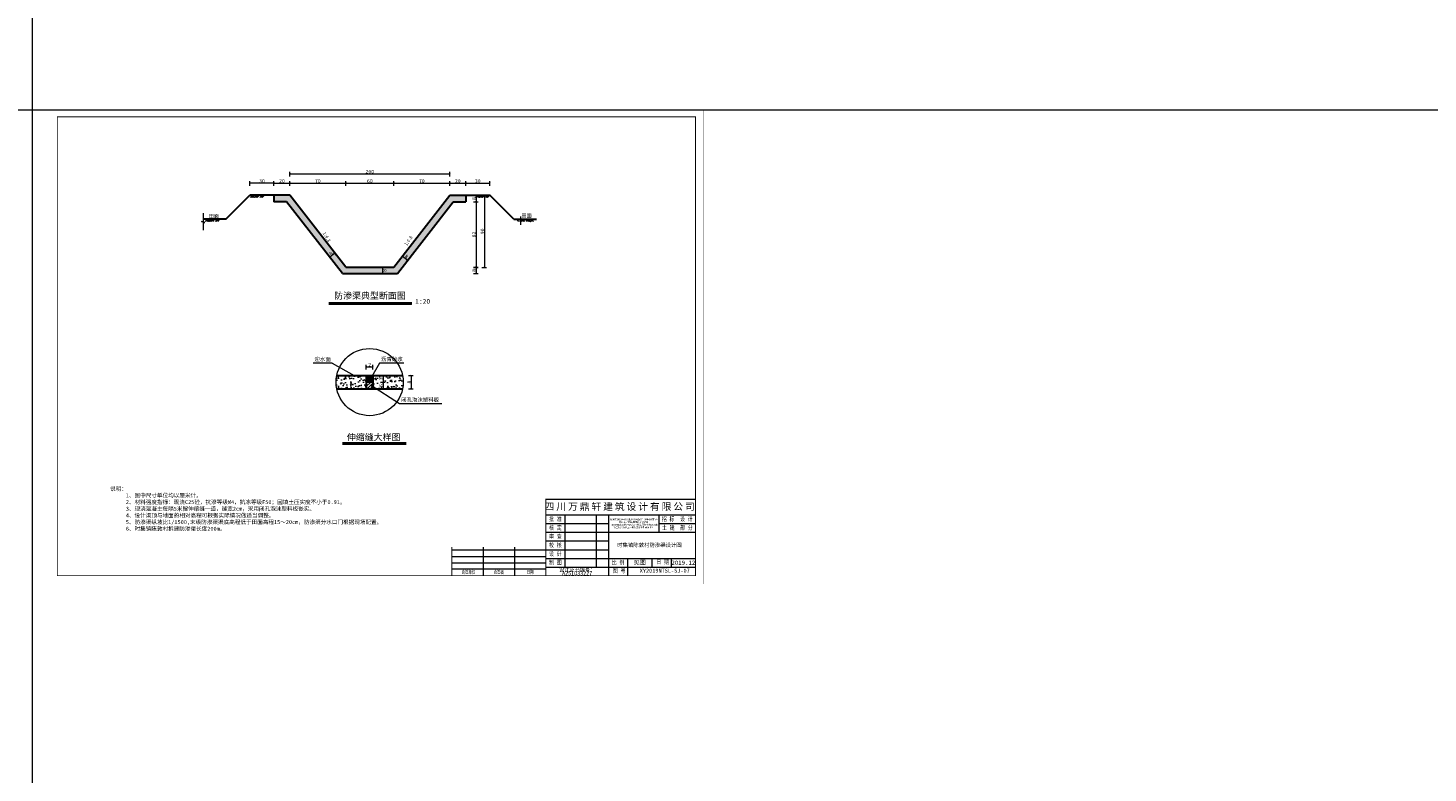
# Model space of a CAD drawing. Extents: x 36231 to 595326, y 3059 to 3871788.
# Tile 24 of 143: x 584160 to 585036, y 3863901 to 3864367. Entities that reach past the tile are written whole.
import ezdxf

# ---------------------------------------------------------------- set-up
doc = ezdxf.new("R2010")
doc.units = 0
doc.header["$PDMODE"] = 32
doc.header["$PDSIZE"] = 0.2
doc.layers.get('0').update_dxf_attribs({"linetype": 'CONTINUOUS'})
doc.layers.get('Defpoints').update_dxf_attribs({"linetype": 'CONTINUOUS'})
for name, color, linetype, lineweight in [('0.09标注线', 3, 'CONTINUOUS', 9), ('0.13填充', 8, 'CONTINUOUS', 9), ('0.13文字', 3, 'CONTINUOUS', 13), ('000粗线', 7, 'CONTINUOUS', 40), ('图框１', 5, 'CONTINUOUS', 60), ('文字', 7, 'CONTINUOUS', 15), ('文字层', 7, 'CONTINUOUS', 15), ('细实线', 3, 'CONTINUOUS', 20), ('细线', 7, 'CONTINUOUS', 15), ('轮廓线', 1, 'CONTINUOUS', 30)]:
    doc.layers.add(name, color=color, linetype=linetype, lineweight=lineweight)
doc.layers.add('Layer1', color=7, linetype='CONTINUOUS')
doc.styles.add('-仿宋_GB2312', font='仿宋_GB2312_0.ttf')
doc.styles.add('HZDX', font='txt')
doc.styles.add('LYJFS', font='times.ttf', dxfattribs={"width": 0.7})
doc.styles.get("Standard").update_dxf_attribs({"font": 'rs.shx', "bigfont": 'hztxt.shx'})
doc.styles.add('图框', font='仿宋_GB2312_0.ttf', dxfattribs={"width": 0.8})
doc.dimstyles.get("Standard").update_dxf_attribs({"dimtxt": 0.18, "dimasz": 0.18, "dimexe": 0.18, "dimexo": 0.0625, "dimgap": 0.09, "dimtad": 0, "dimtih": 1, "dimtoh": 1, "dimdec": 0, "dimlfac": 2, "dimzin": 0, "dimdsep": 46, "dimtxsty": 'Standard', "dimcen": 0.09, "dimadec": 0, "dimazin": 0, "dimtfac": 1, "dimtdec": 0, "dimtofl": 0, "dimtmove": 0, "dimatfit": 3, "dimfxl": 1, "dimtolj": 1, "dimtzin": 0, "dimarcsym": 0})
doc.dimstyles.new('zzzz STANDARD', dxfattribs={"dimtxt": 2.3, "dimasz": 1, "dimexe": 1.25, "dimexo": 1.5, "dimgap": 0.2, "dimtad": 1, "dimdec": 0, "dimlfac": 10, "dimzin": 0, "dimdsep": 46, "dimtxsty": '-仿宋_GB2312', "dimblk": 'ARCHTICK', "dimcen": 0.09, "dimadec": 0, "dimazin": 0, "dimtfac": 1, "dimtdec": 0, "dimtix": 1, "dimtmove": 2, "dimatfit": 3, "dimfxl": 1.7, "dimfxlon": 1, "dimtolj": 1, "dimtzin": 0, "dimlwd": 9, "dimlwe": 9, "dimarcsym": 0})

# ---------------------------------------------------------------- blocks, each defined once
blk = doc.blocks.new('_ARCHTICK')
at = {"color": 0, "linetype": 'ByBlock', "const_width": 0.15}
blk.add_lwpolyline([(-0.5, -0.5), (0.5, 0.5)], dxfattribs=at)
blk = doc.blocks.new('*D663')
at = {"layer": '0.13填充', "color": 0, "lineweight": 9}
for p, q in [((584438.51, 3864262.35), (584441.46, 3864262.35)), ((584438.51, 3864258.35), (584441.46, 3864258.35)), ((584440.21, 3864262.35), (584440.21, 3864258.35))]:
    blk.add_line(p, q, dxfattribs=at)
at = {"layer": 'Defpoints', "color": 0, "lineweight": 13}
for p in [(584433.71, 3864262.35), (584433.71, 3864258.35), (584440.21, 3864258.35)]:
    blk.add_point(p, dxfattribs=at)
at = {"layer": '0.13填充', "color": 0, "lineweight": 9}
for p, rotation in [((584440.21, 3864262.35), 90), ((584440.21, 3864258.35), 270)]:
    blk.add_blockref('_ARCHTICK', p, dxfattribs=dict(at, rotation=rotation))
at = {"layer": '0.13填充', "color": 0, "lineweight": 13, "insert": (584438.86, 3864260.35), "char_height": 2.3, "attachment_point": 5, "rotation": 90, "style": '-仿宋_GB2312'}
blk.add_mtext('\\A1;8', dxfattribs=at)
blk = doc.blocks.new('*D664')
at = {"layer": '0.13填充', "color": 0, "lineweight": 9}
for p, q in [((584438.51, 3864258.35), (584441.46, 3864258.35)), ((584440.21, 3864258.35), (584440.21, 3864217.35)), ((584438.51, 3864217.35), (584441.46, 3864217.35))]:
    blk.add_line(p, q, dxfattribs=at)
at = {"layer": 'Defpoints', "color": 0, "lineweight": 13}
for p in [(584433.71, 3864258.35), (584393.71, 3864217.35), (584440.21, 3864217.35)]:
    blk.add_point(p, dxfattribs=at)
at = {"layer": '0.13填充', "color": 0, "lineweight": 9}
for p, rotation in [((584440.21, 3864258.35), 90), ((584440.21, 3864217.35), 270)]:
    blk.add_blockref('_ARCHTICK', p, dxfattribs=dict(at, rotation=rotation))
at = {"layer": '0.13填充', "color": 0, "lineweight": 13, "insert": (584438.86, 3864237.85), "char_height": 2.3, "attachment_point": 5, "rotation": 90, "style": '-仿宋_GB2312'}
blk.add_mtext('\\A1;82', dxfattribs=at)
blk = doc.blocks.new('*D657')
at = {"layer": '0.13填充', "color": 0, "lineweight": 9}
for p, q in [((584298.71, 3864268.28), (584298.71, 3864271.23)), ((584313.71, 3864269.98), (584298.71, 3864269.98)), ((584313.71, 3864268.28), (584313.71, 3864271.23))]:
    blk.add_line(p, q, dxfattribs=at)
at = {"layer": 'Defpoints', "color": 0, "lineweight": 13}
for p in [(584298.71, 3864269.98), (584298.71, 3864262.35), (584313.71, 3864262.35)]:
    blk.add_point(p, dxfattribs=at)
at = {"layer": '0.13填充', "color": 0, "lineweight": 9, "rotation": 180}
blk.add_blockref('_ARCHTICK', (584298.71, 3864269.98), dxfattribs=at)
at = {"layer": '0.13填充', "color": 0, "lineweight": 9}
blk.add_blockref('_ARCHTICK', (584313.71, 3864269.98), dxfattribs=at)
at = {"layer": '0.13填充', "color": 0, "lineweight": 13, "insert": (584306.21, 3864271.33), "char_height": 2.3, "attachment_point": 5, "style": '-仿宋_GB2312'}
blk.add_mtext('\\A1;30', dxfattribs=at)
blk = doc.blocks.new('*D659')
at = {"layer": '0.13文字', "color": 0, "linetype": 'Continuous', "lineweight": 9}
for p, q in [((584380.41, 3864149.66), (584383.36, 3864149.66)), ((584380.41, 3864145.46), (584383.36, 3864145.46)), ((584382.11, 3864149.66), (584382.11, 3864145.46))]:
    blk.add_line(p, q, dxfattribs=at)
at = {"layer": 'Defpoints', "color": 0, "linetype": 'Continuous', "lineweight": 13}
for p in [(584375.67, 3864149.66), (584375.67, 3864145.46), (584382.11, 3864145.46)]:
    blk.add_point(p, dxfattribs=at)
at = {"layer": '0.13文字', "color": 0, "linetype": 'Continuous', "lineweight": 9}
for p, rotation in [((584382.11, 3864149.66), 90), ((584382.11, 3864145.46), 270)]:
    blk.add_blockref('_ARCHTICK', p, dxfattribs=dict(at, rotation=rotation))
at = {"layer": '0.13文字', "color": 0, "linetype": 'Continuous', "lineweight": 13, "insert": (584380.76, 3864147.56), "char_height": 2.3, "attachment_point": 5, "rotation": 90, "style": '-仿宋_GB2312'}
blk.add_mtext('\\A1;3', dxfattribs=at)
blk = doc.blocks.new('*D660')
at = {"layer": '0.13文字', "color": 0, "linetype": 'Continuous', "lineweight": 9}
for p, q in [((584380.41, 3864145.46), (584383.36, 3864145.46)), ((584380.41, 3864141.26), (584383.36, 3864141.26)), ((584382.11, 3864145.46), (584382.11, 3864141.26))]:
    blk.add_line(p, q, dxfattribs=at)
at = {"layer": 'Defpoints', "color": 0, "linetype": 'Continuous', "lineweight": 13}
for p in [(584375.67, 3864145.46), (584375.67, 3864141.26), (584382.11, 3864141.26)]:
    blk.add_point(p, dxfattribs=at)
at = {"layer": '0.13文字', "color": 0, "linetype": 'Continuous', "lineweight": 9}
for p, rotation in [((584382.11, 3864145.46), 90), ((584382.11, 3864141.26), 270)]:
    blk.add_blockref('_ARCHTICK', p, dxfattribs=dict(at, rotation=rotation))
at = {"layer": '0.13文字', "color": 0, "linetype": 'Continuous', "lineweight": 13, "insert": (584380.76, 3864143.36), "char_height": 2.3, "attachment_point": 5, "rotation": 90, "style": '-仿宋_GB2312'}
blk.add_mtext('\\A1;5', dxfattribs=at)
blk = doc.blocks.new('*D661')
at = {"layer": '0.13文字', "color": 0, "linetype": 'Continuous', "lineweight": 9}
for p, q in [((584397.86, 3864149.66), (584400.81, 3864149.66)), ((584397.86, 3864141.26), (584400.81, 3864141.26)), ((584399.56, 3864149.66), (584399.56, 3864141.26))]:
    blk.add_line(p, q, dxfattribs=at)
at = {"layer": 'Defpoints', "color": 0, "linetype": 'Continuous', "lineweight": 13}
for p in [(584394.15, 3864149.66), (584394.15, 3864141.26), (584399.56, 3864141.26)]:
    blk.add_point(p, dxfattribs=at)
at = {"layer": '0.13文字', "color": 0, "linetype": 'Continuous', "lineweight": 9}
for p, rotation in [((584399.56, 3864149.66), 90), ((584399.56, 3864141.26), 270)]:
    blk.add_blockref('_ARCHTICK', p, dxfattribs=dict(at, rotation=rotation))
at = {"layer": '0.13文字', "color": 0, "linetype": 'Continuous', "lineweight": 13, "insert": (584398.21, 3864145.46), "char_height": 2.3, "attachment_point": 5, "rotation": 90, "style": '-仿宋_GB2312'}
blk.add_mtext('\\A1;8', dxfattribs=at)
blk = doc.blocks.new('eesz')
at = {"layer": '图框１', "color": 7, "const_width": 0.467}
blk.add_lwpolyline([(25244.5, -497.6), (25244.5, -1980.6), (27344.5, -1980.6), (27344.5, -497.6)], close=True, dxfattribs=at)
blk.add_lwpolyline([(25244.5, -497.6), (25244.5, -1980.6), (27344.5, -1980.6), (27344.5, -497.6)], close=True, dxfattribs=at)
at = {"layer": '图框１', "color": 5, "const_width": 0.467}
blk.add_lwpolyline([(25244.5, -497.6), (25244.5, -1980.6), (27344.5, -1980.6), (27344.5, -497.6)], close=True, dxfattribs=at)
at = {"layer": '图框１', "color": 7}
blk.add_lwpolyline([(25322.3, -518.3, 3.11, 3.11, 0), (27318.5, -518.3, 2.59, 2.59, 0), (27318.5, -1954.6, 2.59, 2.59, 0), (25322.3, -1954.6, 2.59, 2.59, 0)], format="xyseb", close=True, dxfattribs=at)
blk.add_lwpolyline([(25322.3, -518.3, 3.11, 3.11, 0), (27318.5, -518.3, 2.59, 2.59, 0), (27318.5, -1954.6, 2.59, 2.59, 0), (25322.3, -1954.6, 2.59, 2.59, 0)], format="xyseb", close=True, dxfattribs=at)
at = {"layer": '图框１', "color": 5}
blk.add_lwpolyline([(25322.3, -518.3, 3.11, 3.11, 0), (27318.5, -518.3, 2.59, 2.59, 0), (27318.5, -1954.6, 2.59, 2.59, 0), (25322.3, -1954.6, 2.59, 2.59, 0)], format="xyseb", close=True, dxfattribs=at)
at = {"layer": '细线', "color": 7}
for p, q in [((26850.3, -1715.1), (27318.5, -1715.1)), ((26850.3, -1764.1), (27318.5, -1764.1)), ((26850.3, -1791.3), (27046.3, -1791.3)), ((26910.2, -1764.1), (26910.2, -1927.4)), ((27008.2, -1764.1), (27008.2, -1927.4)), ((27046.3, -1764.1), (27046.3, -1954.6)), ((27204.2, -1764.1), (27204.2, -1818.5)), ((27204.2, -1791.3), (27318.5, -1791.3)), ((26850.3, -1818.5), (27318.5, -1818.5)), ((26556.3, -1873), (26850.3, -1873)), ((26654.3, -1864.8), (26654.3, -1954.6)), ((26752.3, -1864.8), (26752.3, -1954.6)), ((26850.3, -1845.7), (27046.3, -1845.7)), ((26850.3, -1873), (27046.3, -1873)), ((26556.3, -1894.7), (26850.3, -1894.7)), ((26556.3, -1913.8), (26850.3, -1913.8)), ((26850.3, -1900.2), (27318.5, -1900.2)), ((27106.2, -1900.2), (27106.2, -1954.6)), ((27182.4, -1900.2), (27182.4, -1927.4)), ((27242.3, -1900.2), (27242.3, -1927.4)), ((26556.3, -1932.9), (26850.3, -1932.9)), ((26850.3, -1927.4), (27318.5, -1927.4))]:
    blk.add_line(p, q, dxfattribs=at)
at = {"layer": '细线', "color": 7, "const_width": 2.72}
for points in [[(27318.5, -1715.1), (26850.3, -1715.1), (26850.3, -1954.6)], [(26556.3, -1864.8), (26556.3, -1954.6)]]:
    blk.add_lwpolyline(points, dxfattribs=at)
at = {"layer": '文字', "color": 7, "line_spacing_factor": 0.5, "style": '-仿宋_GB2312'}
for s, insert, char_height, width, attachment_point in [('{\\fSimSun|b0|i0|c134|p2;\\T1.2;\\C256;四川万鼎轩建筑设计有限公司}', (27084.4, -1739.6), 21.778, 468.222, 5), ('{\\W0.8;批 准}', (26880.3, -1777.7), 13.611, 59.889, 5), ('{\\W0.8;招 标  设 计}', (27261.3, -1777.7), 13.611, 114.153, 5), ('{\\W0.8;核 定}', (26880.3, -1804.9), 13.611, 59.889, 5), ('{\\W0.8;审 查}', (26880.3, -1832.1), 13.611, 59.889, 5), ('{\\W0.8;土 建  部 分}', (27261.7, -1804.9), 13.611, 114.902, 5), ('{\\W0.8;校 核}', (26880.3, -1859.4), 13.611, 59.889, 5), ('{\\W0.8;设 计}', (26880.3, -1886.6), 13.611, 59.889, 5), ('{\\W0.8;制 图}', (26880.3, -1913.8), 13.611, 59.889, 5), ('{\\W0.8;比 例}', (27076.3, -1913.8), 13.611, 59.889, 5), ('见图', (27144.3, -1913.8), 13.61, 76.222, 5), ('{\\W0.8;日 期}', (27196.2, -1904.4), 13.611, 54.508, 1), ('2019.12', (27280.4, -1913.8), 13.61, 76.222, 5), ('{\\W0.7; 会签单位}', (26605.3, -1943.7), 10.889, 98, 5), ('{\\W0.7;会签者}', (26703.3, -1943.7), 10.889, 98, 5), ('{\\W0.7;日期}', (26801.3, -1943.7), 10.89, 98, 5), ('{\\W0.85;设计证书编号：A251033227}', (26948.3, -1941), 13.611, 196, 5), ('{\\W0.8;图 号}', (27060.1, -1931.7), 13.611, 54.508, 1)]:
    blk.add_mtext(s, dxfattribs=dict(at, insert=insert, char_height=char_height, width=width, attachment_point=attachment_point))
at = {"layer": '文字', "color": 7, "insert": (27125.3, -1791.3), "char_height": 5, "width": 157.889, "attachment_point": 5, "style": '-仿宋_GB2312'}
blk.add_mtext('新沂市2019年度农业水价综合改革计量设施配套\\P和农田水利工程维修养护项目\\P（2019年第二批省级以上水利发展资金和2018年\\P第二批省级以上水利发展资金剩余资金）', dxfattribs=at)
blk = doc.blocks.new('*D672')
at = {"layer": '0.13填充', "color": 0, "lineweight": 9}
for p, q in [((584383.33, 3864217.28), (584380.38, 3864217.27)), ((584383.34, 3864213.43), (584380.39, 3864213.42)), ((584381.63, 3864217.27), (584381.64, 3864213.42))]:
    blk.add_line(p, q, dxfattribs=at)
at = {"layer": 'Defpoints', "color": 0, "lineweight": 13}
for p in [(584381.64, 3864213.42), (584388.71, 3864217.29), (584388.72, 3864213.43)]:
    blk.add_point(p, dxfattribs=at)
at = {"layer": '0.13填充', "color": 0, "lineweight": 9}
for p, rotation in [((584381.63, 3864217.27), 90.09522085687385), ((584381.64, 3864213.42), 270.0952208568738)]:
    blk.add_blockref('_ARCHTICK', p, dxfattribs=dict(at, rotation=rotation))
at = {"layer": '0.13填充', "color": 0, "lineweight": 13, "insert": (584382.98, 3864215.35), "char_height": 2.3, "attachment_point": 5, "rotation": 270.09522, "style": '-仿宋_GB2312'}
blk.add_mtext('\\A1;8', dxfattribs=at)
blk = doc.blocks.new('*D673')
at = {"layer": '0.13填充', "color": 0, "lineweight": 9}
for p, q in [((584349.63, 3864222.27), (584347.82, 3864224.6)), ((584351.83, 3864226.13), (584348.59, 3864223.61)), ((584352.87, 3864224.79), (584351.06, 3864227.12))]:
    blk.add_line(p, q, dxfattribs=at)
at = {"layer": 'Defpoints', "color": 0, "lineweight": 13}
for p in [(584348.59, 3864223.61), (584355.47, 3864214.77), (584358.71, 3864217.29)]:
    blk.add_point(p, dxfattribs=at)
at = {"layer": '0.13填充', "color": 0, "lineweight": 9}
for p, rotation in [((584348.59, 3864223.61), 217.8777999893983), ((584351.83, 3864226.13), 37.87779998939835)]:
    blk.add_blockref('_ARCHTICK', p, dxfattribs=dict(at, rotation=rotation))
at = {"layer": '0.13填充', "color": 0, "lineweight": 13, "insert": (584349.38, 3864225.94), "char_height": 2.3, "attachment_point": 5, "rotation": 37.8778, "style": '-仿宋_GB2312'}
blk.add_mtext('\\A1;8', dxfattribs=at)
blk = doc.blocks.new('*D674')
at = {"layer": '0.13填充', "color": 0, "lineweight": 9}
for p, q in [((584438.51, 3864217.29), (584441.46, 3864217.29)), ((584438.51, 3864213.43), (584441.46, 3864213.43)), ((584440.21, 3864217.29), (584440.21, 3864213.43))]:
    blk.add_line(p, q, dxfattribs=at)
at = {"layer": 'Defpoints', "color": 0, "lineweight": 13}
for p in [(584388.71, 3864217.29), (584388.72, 3864213.43), (584440.21, 3864213.43)]:
    blk.add_point(p, dxfattribs=at)
at = {"layer": '0.13填充', "color": 0, "lineweight": 9}
for p, rotation in [((584440.21, 3864217.29), 90), ((584440.21, 3864213.43), 270)]:
    blk.add_blockref('_ARCHTICK', p, dxfattribs=dict(at, rotation=rotation))
at = {"layer": '0.13填充', "color": 0, "lineweight": 13, "insert": (584438.86, 3864215.36), "char_height": 2.3, "attachment_point": 5, "rotation": 90, "style": '-仿宋_GB2312'}
blk.add_mtext('\\A1;8', dxfattribs=at)
blk = doc.blocks.new('*D1560')
at = {"layer": '0.13填充', "color": 0, "lineweight": 9}
for p, q in [((584443.77, 3864262.35), (584446.72, 3864262.35)), ((584445.47, 3864262.35), (584445.47, 3864217.29)), ((584443.77, 3864217.29), (584446.72, 3864217.29))]:
    blk.add_line(p, q, dxfattribs=at)
at = {"layer": 'Defpoints', "color": 0, "lineweight": 13}
for p in [(584433.71, 3864262.35), (584388.71, 3864217.29), (584445.47, 3864217.29)]:
    blk.add_point(p, dxfattribs=at)
at = {"layer": '0.13填充', "color": 0, "lineweight": 9}
for p, rotation in [((584445.47, 3864262.35), 90), ((584445.47, 3864217.29), 270)]:
    blk.add_blockref('_ARCHTICK', p, dxfattribs=dict(at, rotation=rotation))
at = {"layer": '0.13填充', "color": 0, "lineweight": 13, "insert": (584444.12, 3864239.82), "char_height": 2.3, "attachment_point": 5, "rotation": 90, "style": '-仿宋_GB2312'}
blk.add_mtext('\\A1;90', dxfattribs=at)

msp = doc.modelspace()

# ---------------------------------------------------------------- hatches: boundary and pattern name
at = {"layer": '0.09标注线', "lineweight": 13}
h = msp.add_hatch(dxfattribs=at)
h.set_pattern_fill('AR-CONC', color=256, scale=0.02, style=0)
h.set_pattern_definition([(50, (581138.095, 3863143.907), (3.6436934, -0.3187817), [0.381, -4.191]), (355, (581138.095, 3863143.907), (-0.7048565, 3.821133), [0.3048, -3.3528]), (100.451, (581138.3987, 3863143.8804), (2.93885, 3.5023338), [0.3238, -3.5618]), (46.1842, (581138.095, 3863144.923), (5.421581, -0.8408466), [0.5715, -6.2865]), (96.6356, (581138.547, 3863144.853), (4.748085, 4.948511), [0.4857, -5.3427]), (351.184, (581138.095, 3863144.923), (4.748092, 4.948502), [0.4572, -5.0292]), (21, (581138.603, 3863144.669), (3.0322976, -2.0453104), [0.381, -4.191]), (326, (581138.603, 3863144.669), (1.2360406, 3.6837593), [0.3048, -3.3528]), (71.4514, (581138.8558, 3863144.4985), (4.2683298, 1.638457), [0.3238, -3.5618]), (37.5, (581138.0951, 3863143.907), (0.06177207, 1.6911008), [0, -3.31216, 0, -3.4036, 0, -3.3655]), (7.5, (581138.095, 3863143.907), (1.33639325, 2.0036115), [0, -1.94056, 0, -3.23596, 0, -1.2827]), (327.5, (581136.9622, 3863143.907), (2.7118119, -0.1145749), [0, -1.27, 0, -3.9624, 0, -5.2578]), (317.5, (581136.4542, 3863143.907), (2.9625836, 0.5085298), [0, -1.651, 0, -2.63144, 0, -3.7338])])
h.paths.add_polyline_path([(584358.71, 3864217.35), (584323.71, 3864262.35), (584313.71, 3864262.35), (584313.71, 3864258.35), (584321.57, 3864258.35), (584356.55, 3864213.38), (584390.91, 3864213.44), (584425.85, 3864258.35), (584433.71, 3864258.35), (584433.71, 3864262.35), (584423.71, 3864262.35), (584388.71, 3864217.35)])
h.paths.add_polyline_path([(584396.84, 3864226.16), (584398.55, 3864224.83), (584396.43, 3864222.11), (584394.72, 3864223.44)], flags=24)
h.paths.add_polyline_path([(584384.71, 3864216.44), (584384.71, 3864214.27), (584381.26, 3864214.26), (584381.26, 3864216.43)], flags=24)
h.paths.add_polyline_path([(584347.46, 3864226.64), (584349.18, 3864227.97), (584351.29, 3864225.24), (584349.58, 3864223.91)], flags=24)
h = msp.add_hatch(dxfattribs=at)
h.set_pattern_fill('AR-CONC', color=256, scale=0.02, style=0)
h.set_pattern_definition([(50, (25903.0578, -3791.4208), (3.64369338, -0.3187817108), [0.381, -4.191]), (355, (25903.0578, -3791.4208), (-0.7048565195, 3.8211328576), [0.3048, -3.3528]), (100.451, (25903.3614, -3791.4474), (2.9388500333, 3.5023337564), [0.3238, -3.5618]), (46.1842, (25903.058, -3790.405), (5.421580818, -0.8408465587), [0.5715, -6.2865]), (96.6356, (25903.5096, -3790.475), (4.748084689, 4.948511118), [0.4857, -5.3427]), (351.184, (25903.058, -3790.405), (4.748092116, 4.948502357), [0.4572, -5.0292]), (21, (25903.5658, -3790.6588), (3.0322975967, -2.0453103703), [0.381, -4.191]), (326, (25903.5658, -3790.6588), (1.236040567, 3.6837593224), [0.3048, -3.3528]), (71.4514, (25903.8185, -3790.8293), (4.2683298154, 1.6384571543), [0.3238, -3.5618]), (37.5, (25903.0578, -3791.4208), (0.061772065, 1.69110077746), [0, -3.31216, 0, -3.4036, 0, -3.3655]), (7.5, (25903.0578, -3791.4208), (1.3363932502, 2.0036114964), [0, -1.94056, 0, -3.23596, 0, -1.2827]), (327.5, (25901.925, -3791.4208), (2.71181190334, -0.11457487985), [0, -1.27, 0, -3.9624, 0, -5.2578]), (317.5, (25901.417, -3791.4208), (2.9625836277, 0.5085298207), [0, -1.651, 0, -2.63144, 0, -3.7338])])
h.paths.add_polyline_path([(584333.33, 3864243.88), (584333.33, 3864245.88), (584333.33, 3864245.88), (584333.33, 3864243.88)])
at = {"layer": '0.09标注线', "linetype": 'Continuous', "lineweight": 13}
h = msp.add_hatch(dxfattribs=at)
h.set_pattern_fill('JIS_LC_20', scale=0.07, style=0)
h.set_pattern_definition([(45, (575038.3511, 3864012.1342), (-0.9899495, 0.9899495), []), (45, (575038.3791, 3864012.1342), (-0.9899495, 0.9899495), [])])
h.paths.add_polyline_path([(584375.67, 3864145.46), (584371.47, 3864145.46), (584371.47, 3864141.26), (584375.67, 3864141.26)])
at = {"layer": '0.13填充'}
h = msp.add_hatch(color=7, dxfattribs=at)
edge = h.paths.add_edge_path()
edge.add_ellipse((584302.22, 3864262.49), major_axis=(0, -0.733), ratio=0.964264, start_angle=280.8773, end_angle=439.1227)
edge.add_line((584302.91, 3864262.35), (584301.52, 3864262.35))
h = msp.add_hatch(color=7, dxfattribs=at)
edge = h.paths.add_edge_path()
edge.add_ellipse((584305.33, 3864262.49), major_axis=(0, -0.733), ratio=0.964264, start_angle=280.8773, end_angle=439.1227)
edge.add_line((584306.02, 3864262.35), (584304.63, 3864262.35))
h = msp.add_hatch(color=7, dxfattribs=at)
edge = h.paths.add_edge_path()
edge.add_ellipse((584443.19, 3864262.49), major_axis=(0, -0.733), ratio=0.964264, start_angle=280.8773, end_angle=439.1227)
edge.add_line((584443.88, 3864262.35), (584442.5, 3864262.35))
h = msp.add_hatch(color=7, dxfattribs=at)
edge = h.paths.add_edge_path()
edge.add_ellipse((584446.3, 3864262.49), major_axis=(0, -0.733), ratio=0.964264, start_angle=280.8773, end_angle=439.1227)
edge.add_line((584446.99, 3864262.35), (584445.61, 3864262.35))
at = {"layer": '0.13填充', "lineweight": 13}
h = msp.add_hatch(color=7, dxfattribs=at)
edge = h.paths.add_edge_path()
edge.add_ellipse((584274.18, 3864247.49), major_axis=(0, -0.733), ratio=0.964264, start_angle=280.8773, end_angle=439.1227)
edge.add_line((584274.88, 3864247.35), (584273.49, 3864247.35))
h = msp.add_hatch(color=7, dxfattribs=at)
edge = h.paths.add_edge_path()
edge.add_ellipse((584277.29, 3864247.49), major_axis=(0, -0.733), ratio=0.964264, start_angle=280.8773, end_angle=439.1227)
edge.add_line((584277.99, 3864247.35), (584276.6, 3864247.35))
h = msp.add_hatch(color=7, dxfattribs=at)
edge = h.paths.add_edge_path()
edge.add_ellipse((584470.13, 3864247.49), major_axis=(0, -0.733), ratio=0.964264, start_angle=-79.1227, end_angle=79.1227, ccw=False)
edge.add_line((584469.43, 3864247.35), (584470.82, 3864247.35))
h = msp.add_hatch(color=7, dxfattribs=at)
edge = h.paths.add_edge_path()
edge.add_ellipse((584473.24, 3864247.49), major_axis=(0, -0.733), ratio=0.964264, start_angle=-79.1227, end_angle=79.1227, ccw=False)
edge.add_line((584472.54, 3864247.35), (584473.93, 3864247.35))
at = {"layer": '0.13文字', "linetype": 'Continuous', "lineweight": 13}
h = msp.add_hatch(dxfattribs=at)
h.set_pattern_fill('水泥砂浆', style=0)
h.set_pattern_definition([(0, (584371.4731, 3864145.4637), (0, 0.70563), [0.10916, -0.298234]), (0, (584371.6768, 3864145.4091), (0, 0.70563), [0.10916, -0.298234]), (30, (584371.37856, 3864145.40912), (0.814791, 0.70563), [0.10916, -1.3021]), (150, (584371.6768, 3864145.40912), (-1.629582, 0.70563), [0.10916, -1.3021]), (0, (584371.4731, 3864145.8165), (0, 0.70563), [0, -0.3])])
h.paths.add_polyline_path([(584375.67, 3864149.66), (584371.47, 3864149.66), (584371.47, 3864145.46), (584375.67, 3864145.46)])
at = {"layer": '细实线'}
h = msp.add_hatch(dxfattribs=at)
h.set_pattern_fill('AR-CONC', scale=0.035, style=0)
h.set_pattern_definition([(50, (575038.351, 3864012.134), (6.3764634, -0.557868), [0.66675, -7.33425]), (355, (575038.351, 3864012.134), (-1.233499, 6.6869825), [0.5334, -5.8674]), (100.451, (575038.8825, 3864012.0877), (5.1429876, 6.129084), [0.56665, -6.23315]), (46.1842, (575038.351, 3864013.912), (9.4877664, -1.4714815), [1.000125, -11.001375]), (96.6356, (575039.142, 3864013.79), (8.309148, 8.659894), [0.849975, -9.349725]), (351.184, (575038.351, 3864013.912), (8.309161, 8.659879), [0.8001, -8.8011]), (21, (575039.24, 3864013.4677), (5.3065208, -3.5792931), [0.66675, -7.33425]), (326, (575039.24, 3864013.468), (2.163071, 6.446579), [0.5334, -5.8674]), (71.4514, (575039.682, 3864013.1694), (7.469577, 2.8673), [0.56665, -6.23315]), (37.5, (575038.351, 3864012.1342), (0.1081011, 2.95942636), [0, -5.79628, 0, -5.9563, 0, -5.889625]), (7.5, (575038.351, 3864012.1342), (2.3386882, 3.5063201), [0, -3.39598, 0, -5.66293, 0, -2.244725]), (327.5, (575036.3686, 3864012.1342), (4.74567083, -0.20050604), [0, -2.2225, 0, -6.9342, 0, -9.20115]), (317.5, (575035.4796, 3864012.134), (5.1845213, 0.8899272), [0, -2.88925, 0, -4.60502, 0, -6.53415])])
h.paths.add_polyline_path([(584371.47, 3864141.26), (584371.47, 3864149.66), (584353, 3864149.66, 0.050382), (584352.57, 3864145.46, 0.050382), (584353, 3864141.26)])
h.paths.add_polyline_path([(584394.15, 3864141.26, 0.050382), (584394.57, 3864145.46, 0.050382), (584394.15, 3864149.66), (584375.67, 3864149.66), (584375.67, 3864141.26)])

# ---------------------------------------------------------------- linework, layer by layer
at = {"color": 0, "lineweight": 30}
msp.add_line((584433.71, 3864262.35), (584448.71, 3864262.35), dxfattribs=at)
at = {"layer": '0.09标注线', "color": 7, "lineweight": 9}
for p, q in [((584350.19, 3864157.29), (584338.29, 3864157.29)), ((584395.05, 3864157.29), (584379.64, 3864157.29)), ((584418.68, 3864131.89), (584392.19, 3864131.89))]:
    msp.add_line(p, q, dxfattribs=at)
at = {"layer": '0.09标注线', "color": 7, "linetype": 'Continuous', "lineweight": 13}
for p, q in [((584350.19, 3864157.29), (584363.8, 3864149.66)), ((584379.64, 3864157.29), (584374.08, 3864147.6)), ((584375.67, 3864145.46), (584371.47, 3864145.46)), ((584392.19, 3864131.89), (584374.08, 3864143.58))]:
    msp.add_line(p, q, dxfattribs=at)
at = {"layer": '0.13填充', "color": 0, "lineweight": 30}
for p, q in [((584313.71, 3864262.35), (584298.71, 3864262.35)), ((584423.71, 3864262.35), (584438.71, 3864262.35))]:
    msp.add_line(p, q, dxfattribs=at)
at = {"layer": '0.13填充', "color": 7, "lineweight": 40, "ltscale": 0.005}
for p, q in [((584348.1, 3864194.84), (584399.87, 3864194.84)), ((584356.64, 3864107.17, -24.8), (584396.48, 3864107.17, -24.8))]:
    msp.add_line(p, q, dxfattribs=at)
at = {"layer": '0.13填充', "color": 7, "ltscale": 0.005}
for p, q in [((584348.1, 3864194.29), (584399.84, 3864194.29)), ((584356.64, 3864106.62, -24.8), (584396.48, 3864106.62, -24.8))]:
    msp.add_line(p, q, dxfattribs=at)
at = {"layer": '0.13文字', "lineweight": 13}
for p, q in [((584162.6, 3862228.91), (584162.6, 3867306.78)), ((590756.67, 3864315.68), (583664.28, 3864315.68))]:
    msp.add_line(p, q, dxfattribs=at)
at = {"layer": '000粗线', "lineweight": 30}
for p, q in [((584283.71, 3864247.35), (584298.71, 3864262.35)), ((584323.71, 3864262.35), (584313.71, 3864262.35)), ((584313.71, 3864262.35), (584313.71, 3864258.35)), ((584321.57, 3864258.35), (584313.71, 3864258.35)), ((584356.55, 3864213.38), (584321.57, 3864258.35)), ((584358.71, 3864217.35), (584323.71, 3864262.35)), ((584388.71, 3864217.35), (584423.71, 3864262.35)), ((584390.91, 3864213.44), (584425.85, 3864258.35)), ((584425.85, 3864258.35), (584433.71, 3864258.35)), ((584433.71, 3864262.35), (584433.71, 3864258.35)), ((584463.71, 3864247.35), (584448.71, 3864262.35)), ((584283.71, 3864247.35), (584269.42, 3864247.35)), ((584463.71, 3864247.35), (584478, 3864247.35)), ((584356.55, 3864213.38), (584390.91, 3864213.44)), ((584358.71, 3864217.35), (584388.71, 3864217.35))]:
    msp.add_line(p, q, dxfattribs=at)
at = {"layer": '细实线', "color": 7, "ltscale": 5}
for p, q in [((584300.1, 3864262.35), (584298.76, 3864261.01)), ((584300.81, 3864262.35), (584299.47, 3864261.01)), ((584301.52, 3864262.35), (584300.18, 3864261.01)), ((584303.21, 3864262.35), (584301.87, 3864261.01)), ((584303.92, 3864262.35), (584302.58, 3864261.01)), ((584304.63, 3864262.35), (584303.29, 3864261.01)), ((584306.32, 3864262.35), (584304.98, 3864261.01)), ((584307.03, 3864262.35), (584305.69, 3864261.01)), ((584307.74, 3864262.35), (584306.4, 3864261.01)), ((584441.07, 3864262.35), (584439.73, 3864261.01)), ((584441.78, 3864262.35), (584440.44, 3864261.01)), ((584442.49, 3864262.35), (584441.15, 3864261.01)), ((584444.18, 3864262.35), (584442.84, 3864261.01)), ((584444.89, 3864262.35), (584443.55, 3864261.01)), ((584445.6, 3864262.35), (584444.26, 3864261.01)), ((584447.29, 3864262.35), (584445.95, 3864261.01)), ((584448, 3864262.35), (584446.66, 3864261.01)), ((584448.71, 3864262.35), (584447.37, 3864261.01))]:
    msp.add_line(p, q, dxfattribs=at)
at = {"layer": '细实线', "color": 7, "lineweight": 13, "ltscale": 5}
for p, q in [((584272.06, 3864247.35), (584270.72, 3864246.01)), ((584272.77, 3864247.35), (584271.43, 3864246.01)), ((584273.48, 3864247.35), (584272.14, 3864246.01)), ((584275.17, 3864247.35), (584273.83, 3864246.01)), ((584275.88, 3864247.35), (584274.54, 3864246.01)), ((584276.59, 3864247.35), (584275.25, 3864246.01)), ((584278.28, 3864247.35), (584276.94, 3864246.01)), ((584278.99, 3864247.35), (584277.65, 3864246.01)), ((584279.7, 3864247.35), (584278.36, 3864246.01)), ((584465.35, 3864247.35), (584466.7, 3864246.01)), ((584467.72, 3864247.35), (584469.06, 3864246.01)), ((584468.43, 3864247.35), (584469.77, 3864246.01)), ((584469.13, 3864247.35), (584470.48, 3864246.01)), ((584470.83, 3864247.35), (584472.17, 3864246.01)), ((584471.54, 3864247.35), (584472.88, 3864246.01)), ((584472.24, 3864247.35), (584473.59, 3864246.01)), ((584473.94, 3864247.35), (584475.28, 3864246.01)), ((584474.65, 3864247.35), (584475.99, 3864246.01))]:
    msp.add_line(p, q, dxfattribs=at)
at = {"layer": '细实线', "color": 7, "lineweight": 15}
msp.add_circle((584373.57, 3864145.46), 21, dxfattribs=at)
at = {"layer": '细实线', "color": 7, "lineweight": 20, "ltscale": 5, "start_tangent": (-0.999064, 0.043251), "end_tangent": (-0.999506, -0.031436)}
for points in [[(584302.19, 3864261.76), (584301.89, 3864261.64), (584301.81, 3864261.51), (584301.77, 3864261.34), (584301.64, 3864261.18), (584301.44, 3864261.08), (584301.02, 3864261.01)], [(584443.16, 3864261.76), (584442.86, 3864261.64), (584442.78, 3864261.51), (584442.74, 3864261.34), (584442.61, 3864261.18), (584442.41, 3864261.08), (584441.99, 3864261.01)]]:
    msp.add_spline(points, degree=3, dxfattribs=at)
at = {"layer": '细实线', "color": 7, "lineweight": 13, "ltscale": 5}
for points, start_tangent, end_tangent in [([(584274.15, 3864246.76), (584273.85, 3864246.64), (584273.78, 3864246.51), (584273.74, 3864246.34), (584273.6, 3864246.18), (584273.4, 3864246.08), (584272.98, 3864246.01)], (-0.999064, 0.043251), (-0.999506, -0.031436)), ([(584473.27, 3864246.76), (584473.57, 3864246.64), (584473.64, 3864246.51), (584473.68, 3864246.34), (584473.82, 3864246.18), (584474.01, 3864246.08), (584474.44, 3864246.01)], (0.999064, 0.043251), (0.999506, -0.031436))]:
    msp.add_spline(points, degree=3, dxfattribs=dict(at, start_tangent=start_tangent, end_tangent=end_tangent))
at = {"layer": '细线', "color": 7, "lineweight": 9}
for p, q in [((584269.42, 3864251.24), (584269.42, 3864247.02)), ((584269.42, 3864247.68), (584269.42, 3864246.02)), ((584467.5, 3864246.23), (584468.51, 3864246.52)), ((584468, 3864246.23), (584467.5, 3864246.23)), ((584468, 3864249.13), (584468, 3864247.02)), ((584468, 3864247.35), (584468, 3864246.52)), ((584468.51, 3864246.52), (584468, 3864246.52)), ((584468, 3864246.23), (584468, 3864243.83)), ((584268.41, 3864246.02), (584269.42, 3864246.02)), ((584270.42, 3864245.45), (584268.41, 3864246.02)), ((584269.42, 3864245.45), (584269.42, 3864240.65)), ((584269.42, 3864245.45), (584270.42, 3864245.45))]:
    msp.add_line(p, q, dxfattribs=at)
at = {"layer": '轮廓线', "color": 7, "lineweight": 30}
for p, q in [((584353, 3864149.66), (584394.15, 3864149.66)), ((584353, 3864141.26), (584394.15, 3864141.26)), ((584371.47, 3864149.66), (584371.47, 3864141.26)), ((584375.67, 3864149.66), (584375.67, 3864141.26))]:
    msp.add_line(p, q, dxfattribs=at)
at = {"layer": '轮廓线', "color": 7}
msp.add_line((584371.47, 3864149.66), (584375.67, 3864149.66), dxfattribs=at)

# ---------------------------------------------------------------- block references
at = {"layer": '文字层', "xscale": 0.1999999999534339, "yscale": 0.2000000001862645, "zscale": 0.2}
msp.add_blockref('eesz', (579113.71, 3864415.2), dxfattribs=at)

# ---------------------------------------------------------------- texts
at = {"color": 7, "style": '图框'}
msp.add_text(' 时集镇陈敦村防渗渠设计图', height=2.4, dxfattribs=at).set_placement((584526.55, 3864042.34))
at = {"layer": '0.09标注线', "color": 7, "style": '-仿宋_GB2312'}
for p in [(584272.9, 3864248.23), (584468.52, 3864248.55)]:
    msp.add_text('田面', height=2.3, dxfattribs=at).set_placement(p)
at = {"layer": '0.09标注线', "color": 7, "char_height": 2.432, "attachment_point": 1, "style": '-仿宋_GB2312'}
for s, insert, width in [('迎水面', (584339.02, 3864161.04, 24.82), 35.982), ('沥青砂浆', (584380.68, 3864161.04, 24.82), 35.982), ('闭孔泡沫塑料板', (584393.23, 3864135.64, 24.82), 51.4623)]:
    msp.add_mtext(s, dxfattribs=dict(at, insert=insert, width=width))
at = {"layer": '0.13文字', "color": 0, "linetype": 'Continuous', "lineweight": 13, "insert": (584542.53, 3864028.75), "char_height": 2.5, "width": 66.6611, "attachment_point": 1, "style": 'LYJFS'}
msp.add_mtext('{\\fFangSong_GB2312|b0|i0|c134|p49;\\W1;XY2019NTSL-SJ-07}', dxfattribs=at)
at = {"layer": 'Layer1', "linetype": 'ByBlock', "lineweight": -3, "style": 'HZDX', "width": 0.7}
for rotation, p in [(299.3709, (584344.1, 3864238.54)), (57.14922, (584397.02, 3864230.58))]:
    msp.add_text('1:0.8', height=2.3, rotation=rotation, dxfattribs=at).set_placement(p)
at = {"layer": '文字', "color": 7, "attachment_point": 1, "style": '-仿宋_GB2312'}
for s, insert, char_height, width in [('{\\fFangSong|b0|i0|c134|p49;\\C256; 防渗渠典型断面图}', (584348.65, 3864201.55), 4, 86.6851), ('1:20', (584402.04, 3864197.52), 3, 10.2895), ('{\\C256;伸缩缝大样图}', (584359.29, 3864112.97, -24.8), 4, 86.6851), ('说明：\\P     1、图中尺寸单位均以厘米计。\\P     2、材料强度指标：现浇C25砼，抗渗等级W4，抗冻等级F50；回填土压实度不小于0.91。\\P     3、现浇混凝土每隔5米留伸缩缝一道，缝宽2cm，采用闭孔泡沫塑料板嵌实。\\P     4、设计渠顶与地面的相对高程可根据实际情况做适当调整。\\P{\\C1;     5、防渗渠纵坡比1/1500,\\C256;末级防渗渠渠底高程低于田面高程15～20cm，防渗渠分水口门根据现场配置。\\P     6、时集镇陈敦村拆建防渗渠长度200m。}', (584211.3, 3864079.98), 2.5, 208.3817)]:
    msp.add_mtext(s, dxfattribs=dict(at, insert=insert, char_height=char_height, width=width))

# ---------------------------------------------------------------- dimensions: what is measured, and where the dimension line sits
at = {"layer": '0.13填充', "color": 3, "lineweight": 13}
dim = msp.add_linear_dim(base=(584298.71, 3864269.98), p1=(584313.71, 3864262.35), p2=(584298.71, 3864262.35), dimstyle='Standard', override={"dimtxt": 2.3, "dimasz": 1, "dimexe": 1.25, "dimexo": 1.5, "dimgap": 0.2, "dimtad": 1, "dimtih": 0, "dimtoh": 0, "dimtxsty": '-仿宋_GB2312', "dimblk": 'ARCHTICK', "dimtix": 1, "dimtofl": 1, "dimtmove": 2, "dimfxl": 1.7, "dimfxlon": 1, "dimlwd": 9, "dimlwe": 9}, dxfattribs=at)
dim.commit()
dim.dimension.update_dxf_attribs({"geometry": '*D657', "text_midpoint": (584306.21, 3864271.33)})
for base, p1, p2 in [((584323.71, 3864269.98), (584313.71, 3864262.35), (584323.71, 3864262.35)), ((584423.71, 3864275.81), (584323.65, 3864262.35), (584423.71, 3864262.35)), ((584358.71, 3864269.98), (584323.65, 3864262.35), (584358.71, 3864217.35)), ((584388.71, 3864269.98), (584358.71, 3864217.35), (584388.71, 3864217.35)), ((584423.71, 3864269.98), (584388.71, 3864217.35), (584423.71, 3864262.35)), ((584433.71, 3864269.98), (584423.71, 3864262.35), (584433.71, 3864262.35)), ((584448.71, 3864269.98), (584433.71, 3864262.35), (584448.71, 3864262.35))]:
    msp.add_linear_dim(base=base, p1=p1, p2=p2, dimstyle='Standard', override={"dimtxt": 2.3, "dimasz": 1, "dimexe": 1.25, "dimexo": 1.5, "dimgap": 0.2, "dimtad": 1, "dimtih": 0, "dimtoh": 0, "dimtxsty": '-仿宋_GB2312', "dimblk": 'ARCHTICK', "dimtix": 1, "dimtofl": 1, "dimtmove": 2, "dimfxl": 1.7, "dimfxlon": 1, "dimlwd": 9, "dimlwe": 9}, dxfattribs=at).render()
for base, p1, p2, picture, middle in [((584445.47, 3864217.29), (584433.71, 3864262.35), (584388.71, 3864217.29), '*D1560', (584444.12, 3864239.82)), ((584440.21, 3864217.35), (584433.71, 3864258.35), (584393.71, 3864217.35), '*D664', (584438.86, 3864237.85)), ((584440.21, 3864258.35), (584433.71, 3864262.35), (584433.71, 3864258.35), '*D663', (584438.86, 3864260.35)), ((584440.21, 3864213.43), (584388.71, 3864217.29), (584388.72, 3864213.43), '*D674', (584438.86, 3864215.36))]:
    dim = msp.add_linear_dim(base=base, p1=p1, p2=p2, angle=90, dimstyle='Standard', override={"dimtxt": 2.3, "dimasz": 1, "dimexe": 1.25, "dimexo": 1.5, "dimgap": 0.2, "dimtad": 1, "dimtih": 0, "dimtoh": 0, "dimtxsty": '-仿宋_GB2312', "dimblk": 'ARCHTICK', "dimtix": 1, "dimtofl": 1, "dimtmove": 2, "dimfxl": 1.7, "dimfxlon": 1, "dimlwd": 9, "dimlwe": 9}, dxfattribs=at)
    dim.commit()
    dim.dimension.update_dxf_attribs({"geometry": picture, "text_midpoint": middle})
for p1, p2, distance, picture, middle in [((584358.71, 3864217.29), (584355.47, 3864214.77), -11.21, '*D673', (584349.38, 3864225.94)), ((584388.71, 3864217.29), (584388.72, 3864213.43), -7.08, '*D672', (584382.98, 3864215.35))]:
    dim = msp.add_aligned_dim(p1=p1, p2=p2, distance=distance, dimstyle='Standard', override={"dimtxt": 2.3, "dimasz": 1, "dimexe": 1.25, "dimexo": 1.5, "dimgap": 0.2, "dimtad": 1, "dimtih": 0, "dimtoh": 0, "dimtxsty": '-仿宋_GB2312', "dimblk": 'ARCHTICK', "dimtix": 1, "dimtofl": 1, "dimtmove": 2, "dimfxl": 1.7, "dimfxlon": 1, "dimlwd": 9, "dimlwe": 9}, dxfattribs=at)
    dim.commit()
    dim.dimension.update_dxf_attribs({"geometry": picture, "text_midpoint": middle})
msp.add_aligned_dim(p1=(584388.71, 3864217.29), p2=(584391.95, 3864214.77), distance=8.92, dimstyle='Standard', override={"dimtxt": 2.3, "dimasz": 1, "dimexe": 1.25, "dimexo": 1.5, "dimgap": 0.2, "dimtad": 1, "dimtih": 0, "dimtoh": 0, "dimtxsty": '-仿宋_GB2312', "dimblk": 'ARCHTICK', "dimtix": 1, "dimtofl": 1, "dimtmove": 2, "dimfxl": 1.7, "dimfxlon": 1, "dimlwd": 9, "dimlwe": 9}, dxfattribs=at).render()
at = {"layer": '0.13文字', "color": 7, "linetype": 'Continuous', "lineweight": 13}
msp.add_linear_dim(base=(584375.67, 3864155.03), p1=(584371.47, 3864149.66), p2=(584375.67, 3864149.66), text='2', dimstyle='zzzz STANDARD', dxfattribs=at).render()
for base, p1, p2, text, picture, middle in [((584382.11, 3864145.46), (584375.67, 3864149.66), (584375.67, 3864145.46), '3', '*D659', (584380.76, 3864147.56)), ((584399.56, 3864141.26), (584394.15, 3864149.66), (584394.15, 3864141.26), '8', '*D661', (584398.21, 3864145.46)), ((584382.11, 3864141.26), (584375.67, 3864145.46), (584375.67, 3864141.26), '5', '*D660', (584380.76, 3864143.36))]:
    dim = msp.add_linear_dim(base=base, p1=p1, p2=p2, angle=90, text=text, dimstyle='zzzz STANDARD', dxfattribs=at)
    dim.commit()
    dim.dimension.update_dxf_attribs({"geometry": picture, "text_midpoint": middle})

doc.saveas('drawing.dxf')
